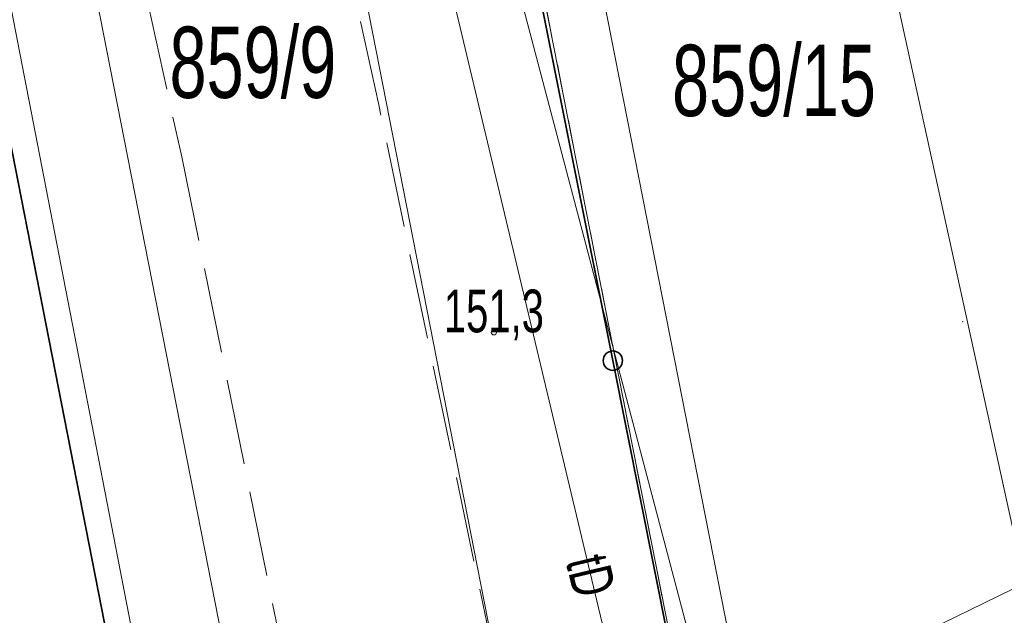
# Model space of a CAD drawing. Header units: millimetres. Extents: x 7509325 to 7510261, y 5702462 to 5703755.
# Tile 8 of 26: x 7509734 to 7509751, y 5702865 to 5702875. Entities that reach past the tile are written whole.
import ezdxf
from ezdxf import colors
from ezdxf.entities.mleader import LeaderData, LeaderLine
from ezdxf.enums import TextEntityAlignment as Align
from ezdxf.math import Vec2, Vec3

# ---------------------------------------------------------------- set-up
doc = ezdxf.new("R2010")
doc.units = ezdxf.units.MM
for name, pattern in [('1_OTKJ', [2, 1.5, -0.5]), ('1_OTKR', [0]), ('4_SUEP_A', [0]), ('4_SULO', [0]), ('4_SUTP_A', [0]), ('GDE', [0]), ('GUZ', [1, 0.5, -0.5])]:
    doc.linetypes.add(name, pattern=pattern)
for name, color, linetype, lineweight in [('Dzialki', 7, 'GDE', 18), ('GULEPR', 1, 'Continuous', 18), ('Numery_dzialek', 7, 'Continuous', 13), ('OTK_L_0', 7, '1_OTKJ', 18), ('OTK_L_5', 7, 'Continuous', 18), ('OTO_L_0', 7, 'Continuous', 35), ('OTR_T_1', 7, 'Continuous', 18), ('SUEP_L_0', 1, '4_SUEP_A', 18), ('SUL_L_1', 7, '4_SULO', 35), ('Uzytki', 7, 'GUZ', 18)]:
    doc.layers.add(name, color=color, linetype=linetype, lineweight=lineweight)
doc.layers.add('SUTP_E_T_0', color=7, linetype='Continuous', lineweight=0, true_color=0xff9100)
doc.layers.add('SUTP_L_0', color=7, linetype='4_SUTP_A', lineweight=18, true_color=0xff9100)

# ---------------------------------------------------------------- blocks, each defined once
blk = doc.blocks.new('1_OTRN')
at = {"linetype": 'Continuous'}
blk.add_circle((0, 0), 0.045, dxfattribs=at)

msp = doc.modelspace()

# ---------------------------------------------------------------- linework, layer by layer
at = {"layer": 'Dzialki'}
for p, q in [((7509730.34, 5702899.35), (7509745.86, 5702820.15)), ((7509735.67, 5702896.25), (7509750.54, 5702820.4)), ((7509739.19, 5702894.19), (7509747.64, 5702851.29))]:
    msp.add_line(p, q, dxfattribs=at)
at = {"layer": 'GULEPR'}
msp.add_point((7509750.167, 5702870.06), dxfattribs=at)
at = {"layer": 'OTK_L_0', "linetype": '1_OTKJ'}
for p, q in [((7509739.92, 5702873.86), (7509733.78, 5702901.87)), ((7509730.28, 5702900.99), (7509736.46, 5702872.95)), ((7509746.9, 5702840.4), (7509739.92, 5702873.86)), ((7509736.46, 5702872.95), (7509743.27, 5702839.5))]:
    msp.add_line(p, q, dxfattribs=at)
at = {"layer": 'OTK_L_5', "linetype": '1_OTKR'}
msp.add_line((7509738.79, 5702848.13), (7509732.74, 5702879.3), dxfattribs=at)
at = {"layer": 'OTO_L_0'}
for p, q in [((7509744.028, 5702869.373), (7509742.796, 5702875.545)), ((7509745.497, 5702862.019), (7509744.028, 5702869.373))]:
    msp.add_line(p, q, dxfattribs=at)
msp.add_circle((7509744.028, 5702869.373), 0.17, dxfattribs=at)
at = {"layer": 'SUEP_L_0', "linetype": '4_SUEP_A'}
for p, q in [((7509742.83, 5702880.99), (7509748.8, 5702850.64)), ((7509732.416, 5702878.479), (7509739.928, 5702840.15)), ((7509741.193, 5702860.558), (7509754.673, 5702867.138))]:
    msp.add_line(p, q, dxfattribs=at)
at = {"layer": 'SUL_L_1', "linetype": '4_SULO'}
msp.add_line((7509739.928, 5702840.15), (7509732.416, 5702878.479), dxfattribs=at)
at = {"layer": 'SUTP_L_0', "linetype": '4_SUTP_A'}
for p, q in [((7509747.343, 5702850.06), (7509735.543, 5702899.598)), ((7509739.136, 5702888.122), (7509750.034, 5702846.911)), ((7509753.676, 5702854.406), (7509747.03, 5702884.791))]:
    msp.add_line(p, q, dxfattribs=at)
at = {"layer": 'Uzytki'}
msp.add_line((7509739.19, 5702894.19), (7509747.64, 5702851.29), dxfattribs=at)

# ---------------------------------------------------------------- block references
at = {"layer": 'OTR_T_1'}
msp.add_blockref('1_OTRN', (7509741.94, 5702869.87), dxfattribs=at)

# ---------------------------------------------------------------- texts
at = {"layer": 'Numery_dzialek', "width": 0.7}
for s, p in [('859/9', (7509736.246, 5702875.233)), ('859/15', (7509745.067, 5702874.915))]:
    msp.add_text(s, height=1.25, dxfattribs=at).set_placement(p, align=Align.TOP_LEFT)
at = {"layer": 'OTR_T_1', "lineweight": 9, "width": 0.7}
msp.add_text('151,3', height=0.75, dxfattribs=at).set_placement((7509741.94, 5702869.87), align=Align.CENTER)
at = {"layer": 'SUTP_E_T_0', "lineweight": 9, "width": 0.7}
msp.add_text('tD', height=0.75, rotation=283.3982, dxfattribs=at).set_placement((7509743.641, 5702865.6), align=Align.MIDDLE)

# ---------------------------------------------------------------- next in the draw order: leaders
at = {"linetype": 'Continuous', "lineweight": 0}
ml = msp.add_multileader_mtext('Standard', dxfattribs=at)
ml.set_content('{\\C256;\\c0;punkt zasilania stacji ładowania:\\Pstacja transformatorowa\\PANWIM EV}', color=256)
ml.set_leader_properties()
ml.build(insert=Vec2(0, 0))
ml.multileader.update_dxf_attribs({"has_text_frame": 1, "text_right_attachment_type": 6, "dogleg_length": 6.199, "arrow_head_size": 0.5, "scale": 0.5})
ctx = ml.context
ctx.base_point, ctx.scale, ctx.char_height, ctx.arrow_head_size, ctx.landing_gap_size, ctx.plane_origin, ctx.plane_x_axis, ctx.plane_y_axis = Vec3(7509758.292, 5702875.147), 0.5, 1.5, 0.5, 0.09, Vec3(7509690.228, 5702781.193), Vec3(1, 0.000049), Vec3(-0.000049, 1)
ctx.right_attachment = 6
notes = []
notes.append((ctx, [(0, (1, 1, 0), (7509755.192, 5702875.147), (1, 0.000049), 3.099, [(2, [(7509750.397, 5702881.333)], 0, [])])]))
ctx.mtext.insert, ctx.mtext.text_direction, ctx.mtext.rotation, ctx.mtext.defined_height, ctx.mtext.flow_direction = Vec3(7509758.382, 5702875.897), Vec3(1, 0.000049), 0.000049, 5.255, 5
ctx.mtext.has_bg_fill, ctx.mtext.bg_color, ctx.mtext.bg_scale_factor, ctx.mtext.bg_transparency, ctx.mtext.use_window_bg_color = 1, -1023410167, 1.5, 0, 1
for ctx, leaders in notes:
    for number, flags, end, landing, length, lines in leaders:
        leader = LeaderData()
        leader.index, (leader.has_last_leader_line, leader.has_dogleg_vector, leader.attachment_direction) = number, flags
        leader.last_leader_point, leader.dogleg_vector, leader.dogleg_length = Vec3(end), Vec3(landing), length
        for number, points, colour, breaks in lines:
            line = LeaderLine()
            line.index, line.vertices, line.color, line.breaks = number, Vec3.list(points), colors.encode_raw_color(colour), breaks
            leader.lines.append(line)
        ctx.leaders.append(leader)

doc.saveas('drawing.dxf')
